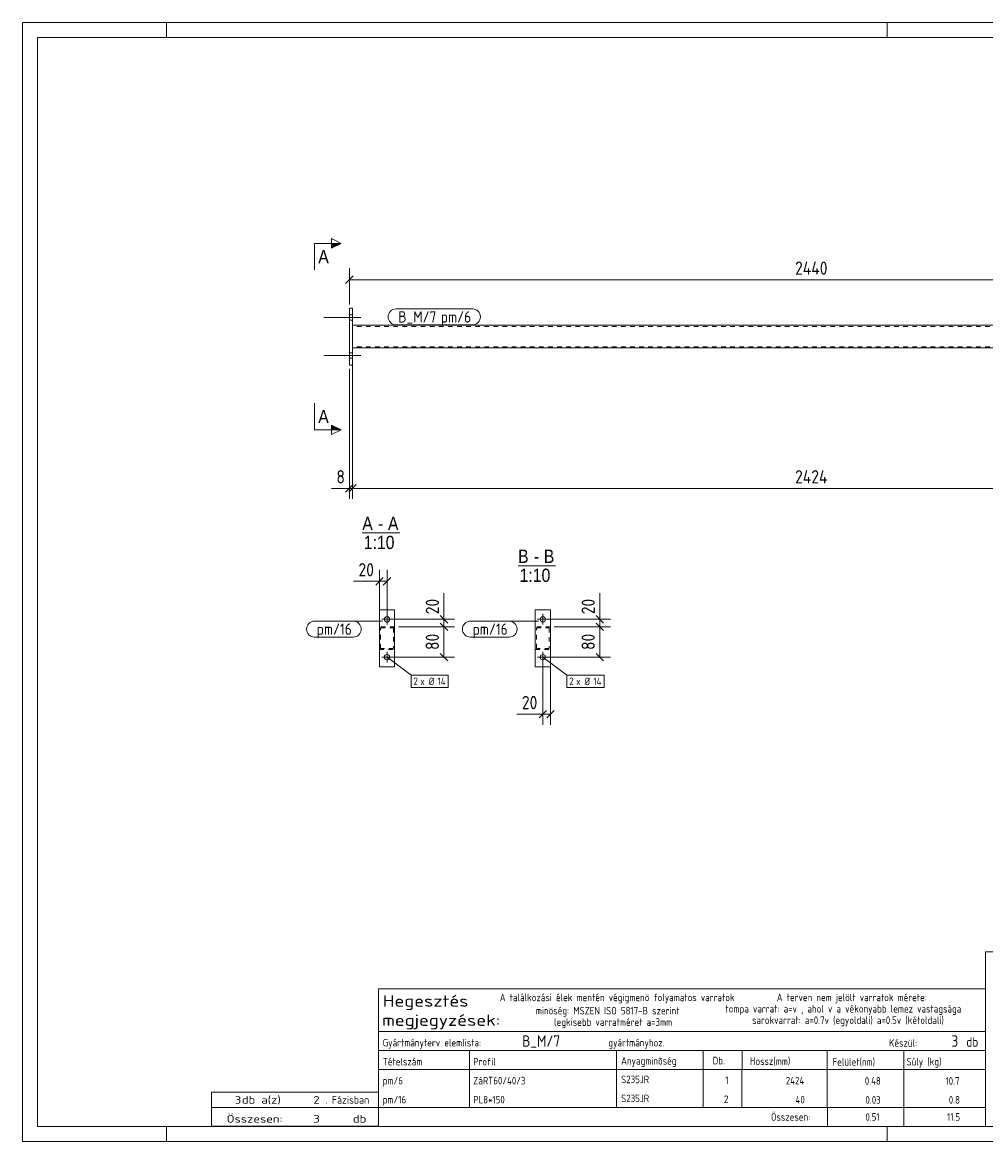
# Model space of a CAD drawing. Header units: millimetres. Extents: x 1 to 419, y 1 to 296.
# Tile 1 of 2: x 1 to 255, y 1 to 296. Entities that reach past the tile are written whole.
import ezdxf

# ---------------------------------------------------------------- set-up
doc = ezdxf.new("R2010")
doc.units = ezdxf.units.MM
doc.header["$LTSCALE"] = 0.6
doc.linetypes.add('XKITLINE00', pattern=[0])
doc.linetypes.add('XKITLINE02', pattern=[4, 2, -2])
for name, color, linetype, lineweight in [('Bolt', 7, 'Continuous', 0), ('BoltMark', 3, 'Continuous', 0), ('DrawingSheet', 5, 'Continuous', 0), ('OtherObjectType', 1, 'Continuous', 0), ('Part', 2, 'Continuous', 0), ('PartMark', 3, 'Continuous', 0), ('Section', 6, 'Continuous', 0), ('Z-DIMENSIONS', 1, 'Continuous', 0)]:
    doc.layers.add(name, color=color, linetype=linetype, lineweight=lineweight)
doc.styles.add('ARIAL', font='ARIAL.TTF')
doc.styles.add('ISOCPEUR', font='ISOCPEUR.TTF')

msp = doc.modelspace()

# ---------------------------------------------------------------- hatches: boundary and pattern name
at = {"layer": 'Section'}
for points in [[(82.5, 237.75), (85, 237.75), (82.5, 236.5)], [(82.5, 189.87), (85, 188.62), (82.5, 188.62)]]:
    msp.add_hatch(color=6, dxfattribs=at).paths.add_polyline_path(points, flags=17)

# ---------------------------------------------------------------- linework, layer by layer
at = {"layer": 'Bolt', "color": 3, "linetype": 'XKITLINE00', "lineweight": 0}
for p, q in [((87.2, 218.88), (88, 218.88)), ((80.45, 218.18), (90.2, 218.18)), ((87.2, 217.48), (88, 217.48)), ((80.45, 208.18), (90.2, 208.18)), ((87.2, 208.88), (88, 208.88)), ((87.2, 207.48), (88, 207.48)), ((95.72, 138.68), (98.52, 138.68)), ((97.12, 137.28), (97.12, 140.08)), ((139.6, 138.68), (136.8, 138.68)), ((138.2, 137.28), (138.2, 140.08)), ((97.12, 127.28), (97.12, 130.08)), ((138.2, 127.28), (138.2, 130.08)), ((95.72, 128.68), (98.52, 128.68)), ((139.6, 128.68), (136.8, 128.68))]:
    msp.add_line(p, q, dxfattribs=at)
for centre in [(97.12, 138.68), (138.2, 138.68), (97.12, 128.68), (138.2, 128.68)]:
    msp.add_circle(centre, 0.7, dxfattribs=at)
at = {"layer": 'BoltMark', "color": 7, "linetype": 'XKITLINE00', "lineweight": 0}
for p, q in [((97.12, 128.68), (103.49, 123.92)), ((138.2, 128.68), (144.56, 123.92)), ((103.49, 123.92), (113.28, 123.92)), ((103.49, 120.72), (103.49, 123.92)), ((113.28, 120.72), (113.28, 123.92)), ((144.56, 123.92), (154.35, 123.92)), ((144.56, 120.72), (144.56, 123.92)), ((154.35, 120.72), (154.35, 123.92)), ((103.49, 120.72), (113.28, 120.72)), ((144.56, 120.72), (154.35, 120.72))]:
    msp.add_line(p, q, dxfattribs=at)
at = {"layer": 'DrawingSheet', "color": 2, "linetype": 'XKITLINE00', "lineweight": 0}
for p, q in [((419, 296), (1, 296)), ((1, 296), (1, 1)), ((39, 292), (39, 296)), ((229, 292), (229, 296)), ((39, 1), (39, 5)), ((229, 1), (229, 5)), ((1, 1), (419, 1))]:
    msp.add_line(p, q, dxfattribs=at)
at = {"layer": 'DrawingSheet', "color": 3, "linetype": 'XKITLINE00', "lineweight": 0}
for p, q in [((415, 292), (5, 292)), ((5, 292), (5, 5)), ((5, 5), (415, 5))]:
    msp.add_line(p, q, dxfattribs=at)
at = {"layer": 'OtherObjectType', "color": 6, "linetype": 'XKITLINE00', "lineweight": 0}
for p, q in [((90.6, 161.43), (100.48, 161.43)), ((131.67, 152.77), (141.56, 152.77))]:
    msp.add_line(p, q, dxfattribs=at)
at = {"layer": 'OtherObjectType', "color": 7, "linetype": 'XKITLINE00', "lineweight": 0}
for p, q in [((254.84, 51.05), (254.84, 6.75)), ((254.84, 51.05), (415, 51.05)), ((94.84, 30.01), (94.84, 41.26)), ((94.84, 41.26), (254.84, 41.26)), ((254.84, 41.26), (254.84, 30.01)), ((94.84, 30.01), (254.84, 30.01)), ((94.84, 30.01), (254.84, 30.01)), ((94.84, 30.01), (94.84, 25.01)), ((254.84, 30.01), (254.84, 25.01)), ((94.84, 25.01), (254.84, 25.01)), ((94.84, 25.01), (94.84, 20.01)), ((118.84, 25.01), (118.84, 20.01)), ((157.61, 20.01), (157.61, 25.01)), ((180.5, 25.01), (180.5, 20.01)), ((190.7, 25), (190.7, 20.13)), ((213.15, 25.01), (213.15, 20.01)), ((233.33, 25.01), (233.33, 20.01)), ((254.84, 25.01), (254.84, 20.01)), ((94.84, 20.01), (254.84, 20.01)), ((94.84, 20.01), (94.84, 15.01)), ((118.84, 20.01), (118.84, 15.01)), ((157.61, 15.01), (157.61, 20.01)), ((180.5, 20.01), (180.5, 15.01)), ((190.67, 20), (190.67, 15)), ((213.18, 20.01), (213.18, 15.01)), ((233.33, 20.01), (233.33, 15.01)), ((254.84, 20.01), (254.84, 15.01)), ((94.84, 15), (94.84, 10)), ((118.84, 15), (118.84, 10)), ((157.61, 10), (157.61, 15)), ((180.5, 15), (180.5, 10)), ((190.67, 15), (190.67, 10)), ((213.18, 15), (213.18, 10)), ((233.33, 15), (233.33, 10)), ((254.84, 15), (254.84, 10)), ((50.84, 10), (50.84, 14)), ((50.84, 14), (94.84, 14)), ((94.84, 10), (94.84, 14)), ((50.84, 10), (94.84, 10)), ((50.85, 5.02), (50.84, 9.99)), ((50.84, 9.98), (94.74, 9.98)), ((94.84, 10), (254.84, 10)), ((94.84, 10), (94.84, 5)), ((213.19, 10), (213.19, 5)), ((233.31, 10), (233.31, 5)), ((254.84, 10), (254.84, 5)), ((50.89, 5.03), (94.79, 5.03)), ((94.84, 5), (254.84, 5))]:
    msp.add_line(p, q, dxfattribs=at)
at = {"layer": 'Part', "color": 2, "linetype": 'XKITLINE00', "lineweight": 0}
for p, q in [((87.2, 220.68), (88, 220.68)), ((87.2, 205.68), (87.2, 220.68)), ((88, 220.68), (88, 205.68)), ((88, 210.18), (88, 216.18)), ((88, 216.18), (330.4, 216.18)), ((330.4, 210.18), (88, 210.18)), ((88, 205.68), (87.2, 205.68)), ((95.12, 126.18), (95.12, 141.18)), ((95.12, 141.18), (99.12, 141.18)), ((99.12, 126.18), (99.12, 141.18)), ((140.2, 141.18), (136.2, 141.18)), ((136.2, 141.18), (136.2, 126.18)), ((140.2, 141.18), (140.2, 126.18)), ((95.12, 126.18), (99.12, 126.18)), ((140.2, 126.18), (136.2, 126.18))]:
    msp.add_line(p, q, dxfattribs=at)
at = {"layer": 'Part', "color": 7, "linetype": 'XKITLINE02', "lineweight": 0}
for p, q in [((330.4, 215.88), (88, 215.88)), ((330.4, 210.48), (88, 210.48)), ((99.12, 136.68), (95.12, 136.68)), ((95.12, 136.68), (95.12, 130.68)), ((95.42, 130.98), (95.42, 136.38)), ((95.42, 136.38), (98.82, 136.38)), ((98.82, 136.38), (98.82, 130.98)), ((99.12, 130.68), (99.12, 136.68)), ((140.2, 136.68), (136.2, 136.68)), ((136.2, 136.68), (136.2, 130.68)), ((136.5, 130.98), (136.5, 136.38)), ((136.5, 136.38), (139.9, 136.38)), ((139.9, 136.38), (139.9, 130.98)), ((140.2, 130.68), (140.2, 136.68)), ((95.12, 130.68), (99.12, 130.68)), ((98.82, 130.98), (95.42, 130.98)), ((136.2, 130.68), (140.2, 130.68)), ((139.9, 130.98), (136.5, 130.98))]:
    msp.add_line(p, q, dxfattribs=at)
at = {"layer": 'PartMark', "color": 7, "linetype": 'XKITLINE00', "lineweight": 0}
for p, q in [((99.5, 220.48), (119.65, 220.48)), ((99.5, 216.28), (119.65, 216.28)), ((78, 138.18), (88.22, 138.18)), ((95.95, 138.15), (88.22, 138.18)), ((119.08, 138.18), (129.3, 138.18)), ((137.03, 138.15), (129.3, 138.18)), ((78, 133.98), (88.22, 133.98)), ((119.08, 133.98), (129.3, 133.98))]:
    msp.add_line(p, q, dxfattribs=at)
for centre, start, end in [((99.5, 218.38), 90, 270), ((119.65, 218.38), 270, 90), ((78, 136.08), 90, 270), ((88.22, 136.08), 270, 90), ((119.08, 136.08), 90, 270), ((129.3, 136.08), 270, 90)]:
    msp.add_arc(centre, 2.1, start, end, dxfattribs=at)
at = {"layer": 'Section', "color": 6, "linetype": 'XKITLINE00', "lineweight": 0}
for p, q in [((82.5, 236.5), (82.5, 239)), ((82.5, 239), (85, 237.75)), ((78, 237.75), (78, 230.75)), ((78, 237.75), (85, 237.75)), ((85, 237.75), (82.5, 236.5)), ((78, 188.62), (78, 195.62)), ((85, 188.62), (82.5, 189.87)), ((82.5, 189.87), (82.5, 187.37)), ((78, 188.62), (85, 188.62)), ((85, 188.62), (82.5, 187.37))]:
    msp.add_line(p, q, dxfattribs=at)
at = {"layer": 'Z-DIMENSIONS', "color": 7, "linetype": 'XKITLINE00', "lineweight": 0}
for p, q in [((87.2, 221.68), (87.2, 231.23)), ((88.19, 229.17), (86.21, 227.19)), ((87.2, 228.18), (331.2, 228.18)), ((88, 209.18), (88, 170.38)), ((88, 209.18), (88, 170.38)), ((87.2, 204.68), (87.2, 170.38)), ((88.19, 174.17), (86.21, 172.19)), ((88.99, 174.17), (87.01, 172.19)), ((88.99, 174.17), (87.01, 172.19)), ((87.2, 173.18), (82.47, 173.18)), ((87.2, 173.18), (82.47, 173.18)), ((87.2, 173.18), (88, 173.18)), ((88, 173.18), (330.4, 173.18)), ((95.12, 137.68), (95.12, 151.73)), ((97.12, 139.68), (97.12, 151.73)), ((95.12, 148.68), (88.29, 148.68)), ((95.12, 148.68), (88.29, 148.68)), ((96.11, 149.67), (94.13, 147.69)), ((95.12, 148.68), (97.12, 148.68)), ((98.11, 149.67), (96.13, 147.69)), ((112.12, 138.68), (112.12, 145.52)), ((112.12, 138.68), (112.12, 145.52)), ((153.2, 138.68), (153.2, 145.52)), ((153.2, 138.68), (153.2, 145.52)), ((98.12, 138.68), (114.92, 138.68)), ((111.13, 139.67), (113.11, 137.69)), ((112.12, 136.68), (112.12, 138.68)), ((139.2, 138.68), (156, 138.68)), ((152.21, 139.67), (154.19, 137.69)), ((153.2, 136.68), (153.2, 138.68)), ((100.12, 136.68), (114.92, 136.68)), ((100.12, 136.68), (114.92, 136.68)), ((111.13, 137.67), (113.11, 135.69)), ((111.13, 137.67), (113.11, 135.69)), ((112.12, 128.68), (112.12, 136.68)), ((141.2, 136.68), (156, 136.68)), ((141.2, 136.68), (156, 136.68)), ((152.21, 137.67), (154.19, 135.69)), ((152.21, 137.67), (154.19, 135.69)), ((153.2, 128.68), (153.2, 136.68)), ((98.12, 128.68), (114.92, 128.68)), ((111.13, 129.67), (113.11, 127.69)), ((138.2, 127.68), (138.2, 110.88)), ((139.2, 128.68), (156, 128.68)), ((140.2, 129.68), (140.2, 110.88)), ((152.21, 129.67), (154.19, 127.69)), ((138.2, 113.68), (131.36, 113.68)), ((138.2, 113.68), (131.36, 113.68)), ((139.19, 114.67), (137.21, 112.69)), ((138.2, 113.68), (140.2, 113.68)), ((141.19, 114.67), (139.21, 112.69))]:
    msp.add_line(p, q, dxfattribs=at)
at = {"layer": 'Z-DIMENSIONS', "color": 3}
for p in [(87.2, 228.18), (87.2, 173.18), (88, 173.18), (88, 173.18), (95.12, 148.68), (97.12, 148.68), (112.12, 138.68), (153.2, 138.68), (112.12, 136.68), (112.12, 136.68), (153.2, 136.68), (153.2, 136.68), (112.12, 128.68), (153.2, 128.68), (138.2, 113.68), (140.2, 113.68)]:
    msp.add_point(p, dxfattribs=at)

# ---------------------------------------------------------------- texts
at = {"layer": 'BoltMark', "color": 3, "style": 'ISOCPEUR', "width": 0.85}
for s, p in [('2', (104.09, 121.32)), ('x Ø', (105.89, 121.32)), ('14', (110.44, 121.32)), ('2', (145.16, 121.32)), ('x Ø', (146.97, 121.32)), ('14', (151.52, 121.32))]:
    msp.add_text(s, height=2, dxfattribs=at).set_placement(p)
at = {"layer": 'OtherObjectType', "color": 6, "style": 'ARIAL', "width": 0.85}
for s, p in [('A', (90.6, 162.18)), ('A', (97.37, 162.18)), ('-', (94.76, 162.18)), ('1:10', (91, 157.18)), ('B', (131.67, 153.52)), ('B', (138.44, 153.52)), ('-', (135.84, 153.52)), ('1:10', (132.07, 148.52))]:
    msp.add_text(s, height=3.5, dxfattribs=at).set_placement(p)
at = {"layer": 'OtherObjectType', "color": 7, "style": 'ISOCPEUR'}
for s, height, width, p in [('Hegesztés', 3, 1.19, (95.99, 36.57)), ('A találkozási élek mentén végigmenö folyamatos varratok', 2, 0.85, (126.84, 38.01)), ('A terven nem jelölt varratok mérete:', 2, 0.85, (199.86, 38.01)), ('minöség: MSZEN ISO 5817-B szerint', 2, 0.85, (136.34, 34.51)), ('tompa varrat: a=v , ahol v a vékonyabb lemez vastagsága', 2, 0.85, (186.34, 35.01)), ('megjegyzések:', 3, 1.19, (95.84, 31.51)), ('legkisebb varratméret a=3mm', 2, 0.85, (141.16, 31.51)), ('sarokvarrat: a=0.7v (egyoldali) a=0.5v (kétoldali)', 2, 0.85, (193.34, 32.01)), ('Gyártmányterv elemlista:                               gyártmányhoz.', 2, 0.85, (95.99, 26.07)), ('Készül:', 2, 0.85, (229.47, 26.01)), ('db', 2.5, 0.85, (249.84, 26.01)), ('Anyagminõség', 2, 0.85, (158.83, 21.29)), ('Tételszám', 2, 0.85, (95.99, 21.07)), ('Profil', 2, 0.85, (119.84, 21.07)), ('Db.', 2, 0.85, (182.96, 21.35)), ('Hossz(mm)', 2, 0.85, (192.78, 21.21)), ('Felület(nm)', 2, 0.85, (214.56, 21.01)), ('Súly (kg)', 2, 0.85, (234.05, 21.07)), ('3', 2, 1.211571, (56.99, 11)), ('db a(z)', 2, 1.211571, (58.84, 11)), ('2', 2, 1.211571, (77.7, 11)), ('. Fázisban', 2, 0.935, (80.84, 11)), ('Összesen:', 2, 0.85, (198.33, 6.5)), ('Összesen:            db', 2, 1.211571, (54.84, 6)), ('3', 2, 1.211571, (77.7, 6))]:
    msp.add_text(s, height=height, dxfattribs=dict(at, width=width)).set_placement(p)
at = {"layer": 'OtherObjectType', "color": 5, "style": 'ISOCPEUR', "width": 0.85}
for s, height, p in [('B_M/7', 3, (132.74, 26.01)), ('3', 3, (245.89, 26.01)), ('pm/6', 2, (95.99, 16.07)), ('ZáRT60/40/3', 2, (119.84, 16.07)), ('S235JR', 2, (158.83, 16.4)), ('1', 2, (186.28, 16.17)), ('2424', 2, (202.23, 16.07)), ('0.48', 2, (223.06, 16)), ('10.7', 2, (244.33, 16)), ('pm/16', 2, (95.99, 11.06)), ('PL8*150', 2, (119.84, 11.06)), ('S235JR', 2, (158.83, 11.4)), ('2', 2, (185.94, 11.17)), ('40', 2, (204.81, 11.06)), ('0.03', 2, (223.23, 11)), ('0.8', 2, (245.19, 11)), ('0.51', 2, (223.23, 6.5)), ('11.5', 2, (244.75, 6.5))]:
    msp.add_text(s, height=height, dxfattribs=at).set_placement(p)
at = {"layer": 'PartMark', "color": 1, "style": 'ISOCPEUR', "width": 0.85}
msp.add_text('B_M/7', height=3, dxfattribs=at).set_placement((100.1, 216.88))
at = {"layer": 'PartMark', "color": 3, "style": 'ISOCPEUR', "width": 0.85}
for s, p in [('pm/6', (111.31, 216.88)), ('pm/16', (78.6, 134.58)), ('pm/16', (119.68, 134.58))]:
    msp.add_text(s, height=3, dxfattribs=at).set_placement(p)
at = {"layer": 'Section', "color": 6, "style": 'ARIAL', "width": 0.85}
for p in [(79, 232.5), (79, 190.37)]:
    msp.add_text('A', height=3.5, dxfattribs=at).set_placement(p)
at = {"layer": 'Z-DIMENSIONS', "color": 3, "style": 'ISOCPEUR', "width": 0.85}
for s, p in [('2440', (204.69, 229.48)), ('8', (83.78, 174.48)), ('2424', (204.69, 174.48)), ('20', (89.6, 149.98)), ('20', (132.68, 114.98))]:
    msp.add_text(s, height=3.5, dxfattribs=at).set_placement(p)
for s, p in [('20', (110.82, 140)), ('20', (151.9, 140)), ('80', (110.82, 130.58)), ('80', (151.9, 130.58))]:
    msp.add_text(s, height=3.5, rotation=90.0002, dxfattribs=at).set_placement(p)

doc.saveas('drawing.dxf')
